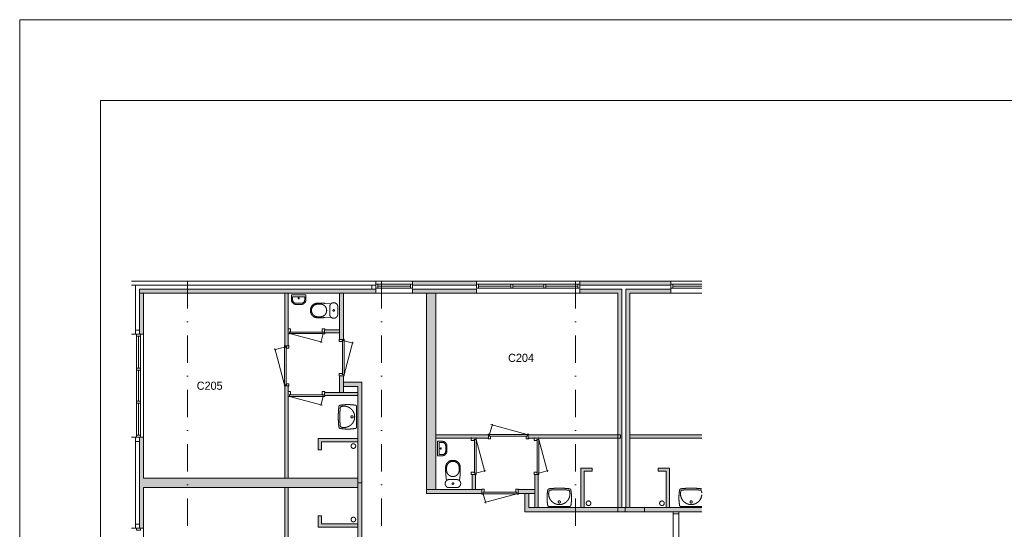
# Model space of a CAD drawing. Header units: millimetres. Extents: x 3142 to 87102, y -2885 to 56486.
# Tile 16 of 18: x 3142 to 27495, y 43885 to 56486. Entities that reach past the tile are written whole.
import ezdxf
from ezdxf.enums import TextEntityAlignment as Align
from ezdxf.xclip import XClip

# ---------------------------------------------------------------- set-up
doc = ezdxf.new("R2010")
doc.units = ezdxf.units.MM
doc.header["$PDMODE"] = 3
doc.header["$PDSIZE"] = 1
doc.linetypes.add('DGN1', pattern=[504.6, 0, -504.6])
doc.linetypes.add('DGN4', pattern=[1343.35376, 671.67688, -335.83844, 0, -335.83844])
for name, color, linetype in [('1', 7, 'Continuous'), ('16', 7, 'Continuous'), ('17', 7, 'Continuous'), ('30', 7, 'Continuous'), ('31', 7, 'Continuous'), ('32', 7, 'Continuous'), ('33', 7, 'Continuous'), ('40', 7, 'Continuous'), ('48', 7, 'Continuous'), ('56', 7, 'Continuous'), ('58', 7, 'Continuous'), ('62', 7, 'Continuous')]:
    doc.layers.add(name, color=color, linetype=linetype)
doc.styles.add('dgn003', font='dgn003.shx')
doc.styles.get("Standard").update_dxf_attribs({"font": 'arial.ttf'})
doc.dimstyles.get("Standard").update_dxf_attribs({"dimtxt": 0.18, "dimasz": 0.18, "dimexe": 0.18, "dimexo": 0.0625, "dimgap": 0.09, "dimtad": 0, "dimtih": 1, "dimtoh": 1, "dimdec": 4, "dimzin": 0, "dimdsep": 46, "dimtxsty": 'Standard', "dimcen": 0.09, "dimadec": 0, "dimazin": 0, "dimtfac": 1, "dimtdec": 4, "dimtofl": 0, "dimtmove": 0, "dimatfit": 3, "dimfxl": 1, "dimtolj": 1, "dimtzin": 0, "dimarcsym": 0})

# ---------------------------------------------------------------- blocks, each defined once
blk = doc.blocks.new('WT0138')
at = {"layer": '40', "color": 7, "linetype": 'Continuous', "lineweight": 0}
blk.add_line((-253.1599999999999, 20), (253.1599999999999, 20), dxfattribs=at)
at = {"layer": '40', "color": 7, "linetype": 'Continuous', "lineweight": 0, "flags": 128}
for points in [[(-285.6576013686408, 47.27618902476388, -0.09080072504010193), (-284.4831224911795, 432.1344899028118)], [(-284.4831221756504, 432.1344916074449, -0.3287686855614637), (-255.9598311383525, 458.9721552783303)], [(254.0213240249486, 400.7990938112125, -1.30637000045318), (-254.0138951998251, 400.7990938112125)], [(-255.9598800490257, 458.9721493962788, -0.0599146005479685), (255.9672056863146, 458.9721618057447)], [(-254.0138945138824, 400.7990963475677, -0.30967078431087), (-225.6316629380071, 425.0006099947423)], [(-225.6316868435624, 425.0006074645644, -0.05277319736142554), (225.6391156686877, 425.0006074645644)], [(225.6390917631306, 425.0006099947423, -0.30967078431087), (254.0213233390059, 400.7990963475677)], [(255.9672615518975, 458.9721550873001, -0.3287686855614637), (284.4905512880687, 432.134490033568)], [(284.4905513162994, 432.1344899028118, -0.09080072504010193), (285.6650301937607, 47.27618902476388)], [(-253.1592154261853, 20.00810902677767, -0.3639570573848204), (-285.6576045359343, 47.27620661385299)], [(285.6650333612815, 47.27620661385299, -0.3639570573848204), (253.1666442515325, 20.00810902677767)]]:
    blk.add_lwpolyline(points, format="xyb", dxfattribs=at)
at = {"layer": '40', "color": 7, "linetype": 'Continuous', "lineweight": 0}
blk.add_circle((0.003714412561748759, 133.308109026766), 28.05539163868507, dxfattribs=at)
blk = doc.blocks.new('830R10175')
at = {"layer": '33', "color": 1, "linetype": 'Continuous', "lineweight": 0}
for p, q in [((108, -38), (336.8700000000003, -99.31999999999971)), ((108, -868), (322.8200000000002, -66.27999999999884))]:
    blk.add_line(p, q, dxfattribs=at)
at = {"layer": '33', "color": 92, "linetype": 'Continuous', "lineweight": 13, "true_color": 0x00e100, "flags": 128}
for points in [[(100, 0), (111, 0), (111, -35), (61, -35), (61, -60), (-11, -60), (-11, 0), (0, 0)], [(100, -906), (111, -906), (111, -871), (61, -871), (61, -846), (-11, -846), (-11, -906), (0, -906)]]:
    blk.add_lwpolyline(points, dxfattribs=at)
at = {"layer": '33', "color": 2, "linetype": 'Continuous', "lineweight": 13, "true_color": 0xf0f000, "flags": 128}
blk.add_lwpolyline([(108, -868), (108, -38), (68, -38), (68, -868), (108, -868)], dxfattribs=at)
blk = doc.blocks.new('CLOS0258')
at = {"layer": '40', "color": 7, "linetype": 'Continuous', "lineweight": 0}
for p, q in [((-670, -1.069999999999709), (-670, 0.7900000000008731)), ((-527.79, 155), (-435.8400000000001, 155)), ((-220, -92.5), (-220, 92.5)), ((-527.79, -155), (-435.54, -155))]:
    blk.add_line(p, q, dxfattribs=at)
at = {"layer": '40', "color": 7, "linetype": 'Continuous', "lineweight": 0, "flags": 128}
for points in [[(-338.3000000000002, -175.6699999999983), (-191.9000000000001, -162), (-191.8999723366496, -161.9998828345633, 0.6743332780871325), (-19.99946983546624, -92.49939549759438), (-20, -92.5), (-20, 92.5), (-19.99946983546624, 92.50060450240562, 0.6743332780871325), (-191.8999723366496, 162.0010918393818), (-191.9000000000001, 162), (-338.3000000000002, 175.6699999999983), (-338.2957268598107, 175.6677036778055, 0.02328519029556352), (-431.2851220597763, 180.0006045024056), (-431.29, 180), (-525, 180), (-524.9994698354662, 180.0006045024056, 0.414213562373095), (-694.9994698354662, 10.00060450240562), (-695, 10), (-695, -10), (-694.9994698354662, -9.999395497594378, 0.414213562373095), (-524.9994698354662, -179.9993954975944), (-525, -180), (-431.29, -180), (-431.2853820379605, -179.9993954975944, 0.02328532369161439), (-338.3000000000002, -175.6699999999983)], [(-219.9994698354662, 92.50060450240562, -0.19450385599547), (-191.9003631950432, 162.0006874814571)], [(-191.9003631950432, -161.9994784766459, -0.19450385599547), (-219.9994698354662, -92.49939549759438)]]:
    blk.add_lwpolyline(points, format="xyb", dxfattribs=at)
at = {"layer": '40', "color": 7, "linetype": 'Continuous', "lineweight": 0}
blk.add_circle((-119.9994698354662, 0.0006045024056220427), 20, dxfattribs=at)
for centre, start, end in [((-514.4294698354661, 0.0006045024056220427), 94.92590277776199, 265.074097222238), ((-450.009469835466, 0.0006045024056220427), 274.9263499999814, 85.07364722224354)]:
    blk.add_arc(centre, 155.5746026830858, start, end, dxfattribs=at)
blk = doc.blocks.new('FT0158')
at = {"layer": '40', "color": 7, "linetype": 'Continuous', "lineweight": 0}
for p, q in [((180, -20), (-180.0000000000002, -20)), ((148.8899999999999, -64.63000000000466), (-148.8900000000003, -64.63000000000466)), ((-148.8900000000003, -64.63000000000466), (-148.8900000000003, -143.9800000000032)), ((180, -135.0900000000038), (180, -20))]:
    blk.add_line(p, q, dxfattribs=at)
at = {"layer": '40', "color": 7, "linetype": 'Continuous', "lineweight": 0, "flags": 128}
for points in [[(-60.00261425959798, -255.089024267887, -0.414213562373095), (-180.002614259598, -135.089024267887)], [(-68.89261425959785, -223.9790242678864, -0.414213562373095), (-148.8926142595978, -143.9790242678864)]]:
    blk.add_lwpolyline(points, format="xyb", dxfattribs=at)
for points in [[(-180.0000000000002, -20), (-180.0000000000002, -135.0900000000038)], [(-68.89000000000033, -223.9800000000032), (68.88999999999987, -223.9800000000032)], [(148.8899999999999, -143.9800000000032), (148.8899999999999, -64.63000000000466)], [(-60, -255.0900000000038), (60, -255.0900000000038)]]:
    blk.add_lwpolyline(points, dxfattribs=at)
at = {"layer": '40', "color": 7, "linetype": 'Continuous', "lineweight": 0}
blk.add_circle((-0.948890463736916, -101.1360464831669), 15.1404192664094, dxfattribs=at)
for centre, radius in [((59.99738574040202, -135.089024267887), 120), ((68.88738574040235, -143.9790242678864), 80)]:
    blk.add_arc(centre, radius, 270, 0, dxfattribs=at)
blk = doc.blocks.new('830R10176')
at = {"layer": '33', "color": 1, "linetype": 'Continuous', "lineweight": 0}
for p, q in [((-867.9999999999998, -108), (-66.27999999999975, -322.8199999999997)), ((-38, -108), (-99.31999999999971, -336.8700000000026))]:
    blk.add_line(p, q, dxfattribs=at)
at = {"layer": '33', "color": 92, "linetype": 'Continuous', "lineweight": 13, "true_color": 0x00e100, "flags": 128}
for points in [[(-905.9999999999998, -100), (-905.9999999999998, -111), (-870.9999999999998, -111), (-870.9999999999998, -61), (-845.9999999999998, -61), (-845.9999999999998, 11), (-905.9999999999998, 11), (-905.9999999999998, 0)], [(0, -100), (0, -111), (-35, -111), (-35, -61), (-60, -61), (-60, 11), (0, 11), (0, 0)]]:
    blk.add_lwpolyline(points, dxfattribs=at)
at = {"layer": '33', "color": 2, "linetype": 'Continuous', "lineweight": 13, "true_color": 0xf0f000, "flags": 128}
blk.add_lwpolyline([(-867.9999999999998, -108), (-38, -108), (-38, -68), (-867.9999999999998, -68), (-867.9999999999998, -108)], dxfattribs=at)
blk = doc.blocks.new('930L0959')
at = {"layer": '33', "color": 1, "linetype": 'Continuous', "lineweight": 0}
for p, q in [((-98, 968), (-353.4400000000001, 899.5599999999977)), ((-98, 38), (-338.7, 936.3099999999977))]:
    blk.add_line(p, q, dxfattribs=at)
at = {"layer": '33', "color": 92, "linetype": 'Continuous', "lineweight": 13, "true_color": 0x00e100, "flags": 128}
for points in [[(-90, 1006), (-101, 1006), (-101, 971), (-51, 971), (-51, 946), (11, 946), (11, 1006), (0, 1006)], [(-90, 0), (-101, 0), (-101, 35), (-51, 35), (-51, 60), (11, 60), (11, 0), (0, 0)]]:
    blk.add_lwpolyline(points, dxfattribs=at)
at = {"layer": '33', "color": 2, "linetype": 'Continuous', "lineweight": 13, "true_color": 0xf0f000, "flags": 128}
blk.add_lwpolyline([(-98, 968), (-98, 38), (-58, 38), (-58, 968), (-98, 968)], dxfattribs=at)
blk = doc.blocks.new('WT0158')
at = {"layer": '40', "color": 7, "linetype": 'Continuous', "lineweight": 0}
blk.add_line((-20, -253.1599999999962), (-20, 253.1600000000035), dxfattribs=at)
at = {"layer": '40', "color": 7, "linetype": 'Continuous', "lineweight": 0, "flags": 128}
for points in [[(-458.9721493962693, -255.9627811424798, -0.0599146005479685), (-458.9721618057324, 255.9643045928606)], [(-458.9721550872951, 255.9643604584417, -0.3287686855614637), (-432.1344900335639, 284.4876501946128)], [(-432.1344899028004, 284.4876502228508, -0.09080072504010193), (-47.27618902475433, 285.6621291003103)], [(-425.0006099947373, 225.6361906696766, -0.30967078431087), (-400.7990963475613, 254.01842224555)], [(-400.7990938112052, 254.0184229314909, -1.30637000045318), (-400.7990938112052, -254.0167962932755)], [(-47.27620661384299, 285.6621322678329, -0.3639570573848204), (-20.00810902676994, 253.1637431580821)], [(-425.0006074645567, -225.6345879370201, -0.05277319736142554), (-425.0006074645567, 225.6362145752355)], [(-400.7990963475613, -254.0167956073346, -0.30967078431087), (-425.0006099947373, -225.6345640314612)], [(-432.134491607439, -284.486023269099, -0.3287686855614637), (-458.9721552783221, -255.9627322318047)], [(-47.27618902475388, -285.6605024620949, -0.09080072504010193), (-432.1344899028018, -284.4860235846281)], [(-20.00810902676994, -253.1621165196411, -0.3639570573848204), (-47.27620661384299, -285.660505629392)]]:
    blk.add_lwpolyline(points, format="xyb", dxfattribs=at)
at = {"layer": '40', "color": 7, "linetype": 'Continuous', "lineweight": 0}
blk.add_circle((-133.308109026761, 0.000813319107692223), 28.05539163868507, dxfattribs=at)
blk = doc.blocks.new('830R10177')
at = {"layer": '33', "color": 1, "linetype": 'Continuous', "lineweight": 0}
for p, q in [((-868, -108), (-66.2800000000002, -322.820000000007)), ((-38, -108), (-99.32000000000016, -336.8700000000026))]:
    blk.add_line(p, q, dxfattribs=at)
at = {"layer": '33', "color": 92, "linetype": 'Continuous', "lineweight": 13, "true_color": 0x00e100, "flags": 128}
for points in [[(-906, -100), (-906, -111), (-871, -111), (-871, -61), (-846, -61), (-846, 11), (-906, 11), (-906, 0)], [(0, -100), (0, -111), (-35, -111), (-35, -61), (-60, -61), (-60, 11), (0, 11), (0, 0)]]:
    blk.add_lwpolyline(points, dxfattribs=at)
at = {"layer": '33', "color": 2, "linetype": 'Continuous', "lineweight": 13, "true_color": 0xf0f000, "flags": 128}
blk.add_lwpolyline([(-868, -108), (-38, -108), (-38, -68), (-868, -68), (-868, -108)], dxfattribs=at)
blk = doc.blocks.new('A1')
at = {"layer": '1', "color": 5, "linetype": 'Continuous', "lineweight": 0, "flags": 128}
blk.add_lwpolyline([(1000, 1000), (83100, 1000), (83100, 58400), (1000, 58400), (1000, 1000)], dxfattribs=at)
blk = doc.blocks.new('_DotSmall')
at = {"color": 0, "linetype": 'ByBlock', "const_width": 0.5}
blk.add_lwpolyline([(-0.0625, 0, 1), (0.0625, 0, 1)], format="xyb", close=True, dxfattribs=at)
blk = doc.blocks.new('*D17721')
at = {"layer": '58', "color": 3, "linetype": 'Continuous', "lineweight": 0, "transparency": 16777216}
blk.add_line((4114.76, 50907.77), (-1935.24, 50907.77), dxfattribs=at)
at = {"layer": 'Defpoints', "color": 0, "linetype": 'Continuous', "transparency": 16777216}
for p in [(-1935.24, 50907.77), (-1935.24, 48134.68), (4114.76, 48134.68)]:
    blk.add_point(p, dxfattribs=at)
at = {"layer": '58', "color": 3, "linetype": 'Continuous', "lineweight": 0, "transparency": 16777216, "xscale": 1080, "yscale": 1080, "zscale": 1080, "rotation": 180}
blk.add_blockref('_DotSmall', (-1935.24, 50907.77), dxfattribs=at)
at = {"layer": '58', "color": 3, "linetype": 'Continuous', "lineweight": 0, "transparency": 16777216, "xscale": 1080, "yscale": 1080, "zscale": 1080}
blk.add_blockref('_DotSmall', (4114.76, 50907.77), dxfattribs=at)
at = {"layer": '58', "color": 3, "linetype": 'Continuous', "lineweight": 0, "transparency": 16777216, "insert": (1089.76, 51109.88459754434), "char_height": 200, "attachment_point": 5, "style": 'dgn003'}
blk.add_mtext('\\A1;6050', dxfattribs=at)
blk = doc.blocks.new('*D17723')
at = {"layer": '58', "color": 3, "linetype": 'Continuous', "lineweight": 0, "transparency": 16777216}
blk.add_line((13954.76, 50907.77), (11404.76, 50907.77), dxfattribs=at)
at = {"layer": 'Defpoints', "color": 0, "linetype": 'Continuous', "transparency": 16777216}
for p in [(11404.76, 50907.77), (11404.76, 48907.77), (13954.76, 48907.77)]:
    blk.add_point(p, dxfattribs=at)
at = {"layer": '58', "color": 3, "linetype": 'Continuous', "lineweight": 0, "transparency": 16777216, "xscale": 1080, "yscale": 1080, "zscale": 1080, "rotation": 180}
blk.add_blockref('_DotSmall', (11404.76, 50907.77), dxfattribs=at)
at = {"layer": '58', "color": 3, "linetype": 'Continuous', "lineweight": 0, "transparency": 16777216, "xscale": 1080, "yscale": 1080, "zscale": 1080}
blk.add_blockref('_DotSmall', (13954.76, 50907.77), dxfattribs=at)
at = {"layer": '58', "color": 3, "linetype": 'Continuous', "lineweight": 0, "transparency": 16777216, "insert": (12679.76, 51109.88459754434), "char_height": 200, "attachment_point": 5, "style": 'dgn003'}
blk.add_mtext('\\A1;2550', dxfattribs=at)
blk = doc.blocks.new('930L0965')
at = {"layer": '33', "color": 1, "linetype": 'Continuous', "lineweight": 0}
for p, q in [((-968, 98), (-899.5599999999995, 353.4399999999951)), ((-38, 98), (-936.3099999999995, 338.6999999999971))]:
    blk.add_line(p, q, dxfattribs=at)
at = {"layer": '33', "color": 92, "linetype": 'Continuous', "lineweight": 13, "true_color": 0x00e100, "flags": 128}
for points in [[(-1006, 90), (-1006, 101), (-971, 101), (-971, 51), (-946, 51), (-946, -11), (-1006, -11), (-1006, 0)], [(0, 90), (0, 101), (-35, 101), (-35, 51), (-60, 51), (-60, -11), (0, -11), (0, 0)]]:
    blk.add_lwpolyline(points, dxfattribs=at)
at = {"layer": '33', "color": 2, "linetype": 'Continuous', "lineweight": 13, "true_color": 0xf0f000, "flags": 128}
blk.add_lwpolyline([(-968, 98), (-38, 98), (-38, 58), (-968, 58), (-968, 98)], dxfattribs=at)
blk = doc.blocks.new('830R10190')
at = {"layer": '33', "color": 1, "linetype": 'Continuous', "lineweight": 0}
for p, q in [((108, 868), (322.8200000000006, 66.27999999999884)), ((108, 38), (336.8699999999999, 99.31999999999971))]:
    blk.add_line(p, q, dxfattribs=at)
at = {"layer": '33', "color": 92, "linetype": 'Continuous', "lineweight": 13, "true_color": 0x00e100, "flags": 128}
for points in [[(100, 906), (111, 906), (111, 871), (61, 871), (61, 846), (-11, 846), (-11, 906), (0, 906)], [(100, 0), (111, 0), (111, 35), (61, 35), (61, 60), (-11, 60), (-11, 0), (0, 0)]]:
    blk.add_lwpolyline(points, dxfattribs=at)
at = {"layer": '33', "color": 2, "linetype": 'Continuous', "lineweight": 13, "true_color": 0xf0f000, "flags": 128}
blk.add_lwpolyline([(108, 868), (108, 38), (68, 38), (68, 868), (108, 868)], dxfattribs=at)
blk = doc.blocks.new('CLOS0263')
at = {"layer": '40', "color": 7, "linetype": 'Continuous', "lineweight": 0}
for p, q in [((-155, 527.7900000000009), (-155, 435.8400000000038)), ((1.069999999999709, 670), (-0.7899999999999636, 670)), ((155, 527.7900000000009), (155, 435.5400000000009)), ((92.5, 220), (-92.5, 220))]:
    blk.add_line(p, q, dxfattribs=at)
at = {"layer": '40', "color": 7, "linetype": 'Continuous', "lineweight": 0, "flags": 128}
for points in [[(175.6700000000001, 338.3000000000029), (162, 191.9000000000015), (161.9993770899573, 191.8999723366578, -0.6743332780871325), (92.49888975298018, 19.99946983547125), (92.5, 20), (-92.5, 20), (-92.50111024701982, 19.99946983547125, -0.6743332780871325), (-162.001597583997, 191.8999723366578), (-162, 191.9000000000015), (-175.6700000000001, 338.3000000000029), (-175.6682094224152, 338.2957268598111, -0.02328519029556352), (-180.0011102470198, 431.2851220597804), (-180, 431.2900000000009), (-180, 525), (-180.0011102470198, 524.9994698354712, -0.414213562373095), (-10.00111024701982, 694.9994698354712), (-10, 695), (10, 695), (9.998889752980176, 694.9994698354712, -0.414213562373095), (179.9988897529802, 524.9994698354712), (180, 525), (180, 431.2900000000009), (179.9988897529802, 431.2853820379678, -0.02328532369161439), (175.6700000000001, 338.3000000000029)], [(-155.0011103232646, 527.7882488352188, -0.9175214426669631), (154.9988898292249, 527.7882488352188)], [(154.9987855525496, 436.6494809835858, -0.9175142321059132), (-155.001005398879, 436.6494734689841)]]:
    blk.add_lwpolyline(points, format="xyb", dxfattribs=at)
at = {"layer": '40', "color": 7, "linetype": 'Continuous', "lineweight": 0}
blk.add_circle((-0.001110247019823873, 119.9994698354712), 20, dxfattribs=at)
for centre, start, end in [((-92.50111024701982, 119.9994698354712), 90, 134.0272833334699), ((92.49888975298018, 119.9994698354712), 45.97271666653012, 90)]:
    blk.add_arc(centre, 99.99999999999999, start, end, dxfattribs=at)
blk = doc.blocks.new('FT0163')
at = {"layer": '40', "color": 7, "linetype": 'Continuous', "lineweight": 0}
for p, q in [((20, -180), (20, 180)), ((64.6299999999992, -148.8899999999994), (64.6299999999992, 148.8900000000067)), ((64.6299999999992, 148.8900000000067), (143.9799999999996, 148.8900000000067)), ((135.0899999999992, -180), (20, -180))]:
    blk.add_line(p, q, dxfattribs=at)
at = {"layer": '40', "color": 7, "linetype": 'Continuous', "lineweight": 0, "flags": 128}
for points in [[(20, 180), (135.0899999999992, 180)], [(223.9799999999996, 68.8900000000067), (223.9799999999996, -68.88999999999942)], [(255.0899999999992, 60), (255.0899999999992, -60)], [(143.9799999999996, -148.8899999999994), (64.6299999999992, -148.8899999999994)]]:
    blk.add_lwpolyline(points, dxfattribs=at)
for points in [[(255.0885185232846, -59.99738574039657, -0.414213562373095), (135.0885185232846, -179.9973857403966)], [(223.9785185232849, -68.88738574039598, -0.414213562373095), (143.9785185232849, -148.887385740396)]]:
    blk.add_lwpolyline(points, format="xyb", dxfattribs=at)
at = {"layer": '40', "color": 7, "linetype": 'Continuous', "lineweight": 0}
blk.add_circle((101.1355407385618, 0.9488904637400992), 15.1404192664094, dxfattribs=at)
for centre, radius in [((135.0885185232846, 60.00261425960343), 120), ((143.9785185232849, 68.89261425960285), 80)]:
    blk.add_arc(centre, radius, 0, 90, dxfattribs=at)
blk = doc.blocks.new('830R10191')
at = {"layer": '33', "color": 1, "linetype": 'Continuous', "lineweight": 0}
for p, q in [((38, -108), (99.31999999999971, -336.8700000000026)), ((868, -108), (66.27999999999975, -322.8199999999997))]:
    blk.add_line(p, q, dxfattribs=at)
at = {"layer": '33', "color": 92, "linetype": 'Continuous', "lineweight": 13, "true_color": 0x00e100, "flags": 128}
for points in [[(0, -100), (0, -111), (35, -111), (35, -61), (60, -61), (60, 11), (0, 11), (0, 0)], [(906, -100), (906, -111), (871, -111), (871, -61), (846, -61), (846, 11), (906, 11), (906, 0)]]:
    blk.add_lwpolyline(points, dxfattribs=at)
at = {"layer": '33', "color": 2, "linetype": 'Continuous', "lineweight": 13, "true_color": 0xf0f000, "flags": 128}
blk.add_lwpolyline([(868, -108), (38, -108), (38, -68), (868, -68), (868, -108)], dxfattribs=at)
blk = doc.blocks.new('830R10192')
at = {"layer": '33', "color": 1, "linetype": 'Continuous', "lineweight": 0}
for p, q in [((108, 868), (322.8199999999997, 66.27999999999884)), ((108, 38), (336.8700000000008, 99.31999999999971))]:
    blk.add_line(p, q, dxfattribs=at)
at = {"layer": '33', "color": 92, "linetype": 'Continuous', "lineweight": 13, "true_color": 0x00e100, "flags": 128}
for points in [[(100, 906), (111, 906), (111, 871), (61, 871), (61, 846), (-11, 846), (-11, 906), (0, 906)], [(100, 0), (111, 0), (111, 35), (61, 35), (61, 60), (-11, 60), (-11, 0), (0, 0)]]:
    blk.add_lwpolyline(points, dxfattribs=at)
at = {"layer": '33', "color": 2, "linetype": 'Continuous', "lineweight": 13, "true_color": 0xf0f000, "flags": 128}
blk.add_lwpolyline([(108, 868), (108, 38), (68, 38), (68, 868), (108, 868)], dxfattribs=at)
blk = doc.blocks.new('WT0163')
at = {"layer": '40', "color": 7, "linetype": 'Continuous', "lineweight": 0}
blk.add_line((253.1599999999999, 20), (-253.1599999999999, 20), dxfattribs=at)
blk.add_circle((-0.001319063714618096, 133.308109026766), 28.05539163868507, dxfattribs=at)
for centre, radius, start, end in [((765.8116759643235, 236.4983288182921), 1068.364752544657, 169.4486083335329, 190.2016916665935), ((-252.0246462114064, 426.2082318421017), 33, 96.857511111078, 169.6544944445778), ((-0.001319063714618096, 332.1012908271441), 263.1431818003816, 164.866661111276, 15.13333888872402), ((-0.001319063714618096, -1669.429711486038), 2143.737820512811, 83.142488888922, 96.85750833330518), ((-222.1633387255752, 392.1839101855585), 33, 96.0417583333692, 164.866661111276), ((-0.001319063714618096, -1706.829711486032), 2143.737820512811, 83.9582416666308, 96.0417583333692), ((222.1607005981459, 392.1839101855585), 33, 15.13333888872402, 83.9582416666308), ((252.0220080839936, 426.2082318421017), 33, 10.34550833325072, 83.14249166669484), ((-765.8143140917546, 236.4983288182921), 1068.36475254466, 349.7983083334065, 10.55139166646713), ((-253.1642489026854, 53.00810902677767), 33, 190.0026666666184, 270), ((253.1616107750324, 53.00810902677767), 33, 270, 349.9973333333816)]:
    blk.add_arc(centre, radius, start, end, dxfattribs=at)
blk = doc.blocks.new('*D17864')
at = {"layer": '58', "color": 3, "linetype": 'Continuous', "lineweight": 0, "transparency": 16777216}
blk.add_line((6604.76, 50907.77), (5014.76, 50907.77), dxfattribs=at)
at = {"layer": 'Defpoints', "color": 0, "linetype": 'Continuous', "transparency": 16777216}
for p in [(5014.76, 50907.77), (5014.76, 48907.77), (6604.76, 48907.77)]:
    blk.add_point(p, dxfattribs=at)
at = {"layer": '58', "color": 3, "linetype": 'Continuous', "lineweight": 0, "transparency": 16777216, "xscale": 1080, "yscale": 1080, "zscale": 1080, "rotation": 180}
blk.add_blockref('_DotSmall', (5014.76, 50907.77), dxfattribs=at)
at = {"layer": '58', "color": 3, "linetype": 'Continuous', "lineweight": 0, "transparency": 16777216, "xscale": 1080, "yscale": 1080, "zscale": 1080}
blk.add_blockref('_DotSmall', (6604.76, 50907.77), dxfattribs=at)
at = {"layer": '58', "color": 3, "linetype": 'Continuous', "lineweight": 0, "transparency": 16777216, "insert": (5809.76, 51109.88459754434), "char_height": 200, "attachment_point": 5, "style": 'dgn003'}
blk.add_mtext('\\A1;1590', dxfattribs=at)
blk = doc.blocks.new('*D17865')
at = {"layer": '58', "color": 3, "linetype": 'Continuous', "lineweight": 0, "transparency": 16777216}
blk.add_line((9154.76, 50907.77), (6604.76, 50907.77), dxfattribs=at)
at = {"layer": 'Defpoints', "color": 0, "linetype": 'Continuous', "transparency": 16777216}
for p in [(6604.76, 50907.77), (6604.76, 48907.77), (9154.76, 48907.77)]:
    blk.add_point(p, dxfattribs=at)
at = {"layer": '58', "color": 3, "linetype": 'Continuous', "lineweight": 0, "transparency": 16777216, "xscale": 1080, "yscale": 1080, "zscale": 1080, "rotation": 180}
blk.add_blockref('_DotSmall', (6604.76, 50907.77), dxfattribs=at)
at = {"layer": '58', "color": 3, "linetype": 'Continuous', "lineweight": 0, "transparency": 16777216, "xscale": 1080, "yscale": 1080, "zscale": 1080}
blk.add_blockref('_DotSmall', (9154.76, 50907.77), dxfattribs=at)
at = {"layer": '58', "color": 3, "linetype": 'Continuous', "lineweight": 0, "transparency": 16777216, "insert": (7879.76, 51109.88459754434), "char_height": 200, "attachment_point": 5, "style": 'dgn003'}
blk.add_mtext('\\A1;2550', dxfattribs=at)
blk = doc.blocks.new('A3')
at = {"layer": '1', "color": 1, "linetype": 'Continuous', "lineweight": 0}
for p, q in [((83959.61, 59371.44), (0, 59371.44)), ((0, 59371.44), (0, 0))]:
    blk.add_line(p, q, dxfattribs=at)
at = {"layer": '1', "color": 5, "linetype": 'Continuous', "lineweight": 0, "flags": 128}
blk.add_lwpolyline([(1999.05, 1999.03), (81960.57, 1999.03), (81960.57, 57372.39), (1999.05, 57372.39), (1999.05, 1999.03)], dxfattribs=at)
blk = doc.blocks.new('AnonymousCell54')
at = {"color": 1, "linetype": 'Continuous', "lineweight": 0}
blk.add_blockref('A3', (-41979.8, -29685.71), dxfattribs=at)
blk = doc.blocks.new('50E03_329_B02 - Default')
at = {"layer": '16'}
for points in [[(6604.76, 48807.77), (5014.76, 48807.77), (5014.76, 48907.77), (6604.76, 48907.77)], [(11404.76, 48807.77), (9154.76, 48807.77), (9154.76, 48907.77), (11404.76, 48907.77)]]:
    blk.add_hatch(color=7, dxfattribs=at).paths.add_polyline_path(points)
at = {"layer": '62'}
for color, points in [(7, [(-1935.24, 48907.77), (4114.76, 48907.77), (4114.76, 48807.77), (-1935.24, 48807.77)]), (7, [(-1935.24, 47597.77), (-1835.24, 47597.77), (-1835.24, 48807.77), (-1935.24, 48807.77)]), (9, [(4114.76, 48607.77), (-1735.24, 48607.77), (-1735.24, 48707.77), (4114.76, 48707.77)]), (9, [(6604.76, 48607.77), (5014.76, 48607.77), (5014.76, 48707.77), (6604.76, 48707.77)]), (9, [(9154.76, 48607.77), (9154.76, 48707.77), (10194.76, 48707.77), (10194.76, 43307.77), (10094.76, 43307.77), (10094.76, 48607.77)]), (9, [(11404.76, 48607.77), (11404.76, 48707.77), (10294.76, 48707.77), (10294.76, 43307.77), (10394.76, 43307.77), (10394.76, 48607.77)]), (9, [(-1735.24, 47597.77), (-1635.24, 47597.77), (-1635.24, 48607.77), (-1735.24, 48607.77)]), (9, [(1944.76, 47307.77), (1944.76, 48607.77), (1864.76, 48607.77), (1864.76, 47307.77)]), (7, [(3214.76, 47467.77), (3214.76, 48607.77), (3314.76, 48607.77), (3314.76, 47467.77)]), (9, [(5364.76, 48607.77), (5594.76, 48607.77), (5594.76, 43757.77), (5364.76, 43757.77)]), (9, [(2844.76, 47627.77), (2844.76, 47707.77), (3214.76, 47707.77), (3214.76, 47627.77)]), (7, [(3214.76, 46157.77), (3214.76, 46567.77), (3314.76, 46567.77), (3314.76, 46157.77)]), (9, [(1944.76, 44037.77), (1944.76, 46322.77), (1864.76, 46322.77), (1864.76, 44037.77)]), (7, [(3764.76, 43922.77), (3664.76, 43922.77), (3664.76, 46307.77), (3314.76, 46307.77), (3314.76, 46407.77), (3764.76, 46407.77)]), (9, [(2844.76, 46077.77), (2844.76, 46157.77), (3664.76, 46157.77), (3664.76, 46077.77)]), (9, [(6894.76, 45027.77), (5594.76, 45027.77), (5594.76, 45107.77), (6894.76, 45107.77)]), (9, [(10164.76, 45027.77), (7879.76, 45027.77), (7879.76, 45107.77), (10164.76, 45107.77)]), (9, [(10394.76, 45027.77), (12679.76, 45027.77), (12679.76, 45107.77), (10394.76, 45107.77)]), (7, [(-1835.24, 45047.77), (-1835.24, 42797.77), (-1935.24, 42797.77), (-1935.24, 45047.77)]), (9, [(-1735.24, 45047.77), (-1635.24, 45047.77), (-1635.24, 44037.77), (3664.76, 44037.77), (3664.76, 43807.77), (-1635.24, 43807.77), (-1635.24, 42797.77), (-1735.24, 42797.77)]), (9, [(2764.76, 44737.77), (2684.76, 44737.77), (2684.76, 45017.77), (3664.76, 45017.77), (3664.76, 44937.77), (2764.76, 44937.77)]), (9, [(6574.76, 44127.77), (6494.76, 44127.77), (6494.76, 43757.77), (6574.76, 43757.77)]), (9, [(8124.76, 44127.77), (8044.76, 44127.77), (8044.76, 43307.77), (8124.76, 43307.77)]), (9, [(9464.76, 44207.77), (9464.76, 44287.77), (9184.76, 44287.77), (9184.76, 43307.77), (9264.76, 43307.77), (9264.76, 44207.77)]), (9, [(11094.76, 44207.77), (11094.76, 44287.77), (11374.76, 44287.77), (11374.76, 43307.77), (11294.76, 43307.77), (11294.76, 44207.77)]), (7, [(3764.76, 43922.77), (3664.76, 43922.77), (3664.76, 41537.77), (3314.76, 41537.77), (3314.76, 41437.77), (3764.76, 41437.77)]), (9, [(1944.76, 43807.77), (1944.76, 41522.77), (1864.76, 41522.77), (1864.76, 43807.77)]), (7, [(6734.76, 43757.77), (5364.76, 43757.77), (5364.76, 43657.77), (6734.76, 43657.77)]), (7, [(8044.76, 43757.77), (7634.76, 43757.77), (7634.76, 43657.77), (8044.76, 43657.77)]), (7, [(10279.76, 43207.77), (10279.76, 43307.77), (7894.76, 43307.77), (7894.76, 43657.77), (7794.76, 43657.77), (7794.76, 43207.77)]), (7, [(10094.76, 43207.77), (10094.76, 43307.77), (12664.76, 43307.77), (12664.76, 43657.77), (12764.76, 43657.77), (12764.76, 43207.77)]), (9, [(2764.76, 43107.77), (2684.76, 43107.77), (2684.76, 42827.77), (3664.76, 42827.77), (3664.76, 42907.77), (2764.76, 42907.77)])]:
    blk.add_hatch(color=color, dxfattribs=at).paths.add_polyline_path(points)
at = {"layer": '16', "color": 92, "linetype": 'Continuous', "lineweight": 0, "true_color": 0x00e100}
for p, q in [((11404.76, 48907.77), (10094.76, 48907.77)), ((11404.76, 48807.77), (10384.76, 48807.77)), ((11404.76, 48907.77), (11404.76, 48607.77)), ((11404.76, 48607.77), (10394.76, 48607.77))]:
    blk.add_line(p, q, dxfattribs=at)
at = {"layer": '16', "color": 92, "linetype": 'Continuous', "lineweight": 0, "true_color": 0x00e100, "flags": 128}
for points in [[(-1935.24, 47597.77), (-1935.24, 48907.77), (4114.76, 48907.77), (4114.76, 48607.77), (-1635.24, 48607.77), (-1635.24, 47597.77), (-1935.24, 47597.77)], [(-1735.24, 47697.77), (-1835.24, 47697.77), (-1835.24, 48807.77), (4014.76, 48807.77), (4014.76, 48707.77), (-1735.24, 48707.77), (-1735.24, 47697.77)], [(6604.76, 48807.77), (5014.76, 48807.77), (5014.76, 48907.77), (6604.76, 48907.77), (6604.76, 48807.77)], [(6604.76, 48607.77), (5014.76, 48607.77), (5014.76, 48707.77), (6604.76, 48707.77), (6604.76, 48607.77)], [(11404.76, 48807.77), (9154.76, 48807.77), (9154.76, 48907.77), (11404.76, 48907.77), (11404.76, 48807.77)], [(1944.76, 48607.77), (1944.76, 47307.77), (1864.76, 47307.77), (1864.76, 48607.77), (1944.76, 48607.77)], [(3314.76, 47467.77), (3314.76, 48607.77), (3214.76, 48607.77), (3214.76, 47467.77), (3314.76, 47467.77)], [(3214.76, 47627.77), (3214.76, 47707.77), (2844.76, 47707.77), (2844.76, 47627.77), (3214.76, 47627.77)], [(3314.76, 46157.77), (3314.76, 46567.77), (3214.76, 46567.77), (3214.76, 46157.77), (3314.76, 46157.77)], [(1944.76, 46322.77), (1944.76, 44037.77), (1864.76, 44037.77), (1864.76, 46322.77), (1944.76, 46322.77)], [(3764.76, 43922.77), (3764.76, 46407.77), (3314.76, 46407.77), (3314.76, 46307.77), (3664.76, 46307.77), (3664.76, 43922.77), (3764.76, 43922.77)], [(3664.76, 46077.77), (3664.76, 46157.77), (2844.76, 46157.77), (2844.76, 46077.77), (3664.76, 46077.77)], [(5594.76, 45027.77), (6894.76, 45027.77), (6894.76, 45107.77), (5594.76, 45107.77), (5594.76, 45027.77)], [(7879.76, 45027.77), (10164.76, 45027.77), (10164.76, 45107.77), (7879.76, 45107.77), (7879.76, 45027.77)], [(12679.76, 45027.77), (10394.76, 45027.77), (10394.76, 45107.77), (12679.76, 45107.77), (12679.76, 45027.77)], [(-1635.24, 43807.77), (-1635.24, 42797.77), (-1935.24, 42797.77), (-1935.24, 45047.77), (-1635.24, 45047.77), (-1635.24, 44037.77)], [(-1735.24, 43937.77), (-1735.24, 42897.77), (-1835.24, 42897.77), (-1835.24, 44947.77), (-1735.24, 44947.77), (-1735.24, 43937.77)], [(3664.76, 44937.77), (2764.76, 44937.77), (2764.76, 44737.77), (2684.76, 44737.77), (2684.76, 45017.77), (3664.76, 45017.77), (3664.76, 44937.77)], [(6574.76, 43757.77), (6494.76, 43757.77), (6494.76, 44127.77), (6574.76, 44127.77), (6574.76, 43757.77)], [(8124.76, 43307.77), (8044.76, 43307.77), (8044.76, 44127.77), (8124.76, 44127.77), (8124.76, 43307.77)], [(9264.76, 43307.77), (9264.76, 44207.77), (9464.76, 44207.77), (9464.76, 44287.77), (9184.76, 44287.77), (9184.76, 43307.77), (9264.76, 43307.77)], [(11294.76, 43307.77), (11294.76, 44207.77), (11094.76, 44207.77), (11094.76, 44287.77), (11374.76, 44287.77), (11374.76, 43307.77), (11294.76, 43307.77)], [(3764.76, 43922.77), (3764.76, 41437.77), (3314.76, 41437.77), (3314.76, 41537.77), (3664.76, 41537.77), (3664.76, 43922.77), (3764.76, 43922.77)], [(1944.76, 41522.77), (1944.76, 43807.77), (1864.76, 43807.77), (1864.76, 41522.77), (1944.76, 41522.77)], [(6734.76, 43657.77), (5364.76, 43657.77), (5364.76, 43757.77), (6734.76, 43757.77), (6734.76, 43657.77)], [(8044.76, 43657.77), (7634.76, 43657.77), (7634.76, 43757.77), (8044.76, 43757.77), (8044.76, 43657.77)], [(10279.76, 43207.77), (7794.76, 43207.77), (7794.76, 43657.77), (7894.76, 43657.77), (7894.76, 43307.77), (10279.76, 43307.77), (10279.76, 43207.77)], [(10756.42, 43207.77), (12764.76, 43207.77), (12764.76, 43657.77), (12664.76, 43657.77), (12664.76, 43307.77), (10756.42, 43307.77), (10756.42, 43207.77)], [(3664.76, 42907.77), (2764.76, 42907.77), (2764.76, 43107.77), (2684.76, 43107.77), (2684.76, 42827.77), (3664.76, 42827.77), (3664.76, 42907.77)]]:
    blk.add_lwpolyline(points, dxfattribs=at)
at = {"layer": '16', "color": 7, "linetype": 'Continuous', "lineweight": 0, "flags": 128}
for points in [[(6604.76, 48807.77), (5014.76, 48807.77), (5014.76, 48907.77), (6604.76, 48907.77), (6604.76, 48807.77)], [(11404.76, 48807.77), (9154.76, 48807.77), (9154.76, 48907.77), (11404.76, 48907.77), (11404.76, 48807.77)]]:
    blk.add_lwpolyline(points, dxfattribs=at)
at = {"layer": '17', "color": 92, "linetype": 'Continuous', "lineweight": 0, "true_color": 0x00e100}
for p, q in [((-1635.24, 44037.77), (3664.76, 44037.77)), ((-1635.24, 43807.77), (3664.76, 43807.77))]:
    blk.add_line(p, q, dxfattribs=at)
at = {"layer": '17', "color": 92, "linetype": 'Continuous', "lineweight": 0, "true_color": 0x00e100, "flags": 128}
for points in [[(9154.76, 48707.77), (9154.76, 48607.77), (10094.76, 48607.77), (10094.76, 43307.77), (10194.76, 43307.77), (10194.76, 48707.77), (9154.76, 48707.77)], [(11404.76, 48707.77), (10294.76, 48707.77), (10294.76, 43307.77), (10394.76, 43307.77), (10394.76, 48607.77), (11404.76, 48607.77), (11404.76, 48707.77)], [(5594.76, 43757.77), (5364.76, 43757.77), (5364.76, 48607.77), (5594.76, 48607.77), (5594.76, 43757.77)]]:
    blk.add_lwpolyline(points, dxfattribs=at)
at = {"layer": '30', "color": 3, "linetype": 'Continuous', "lineweight": 0}
for p, q in [((4114.76, 48907.77), (5014.76, 48907.77)), ((6604.76, 48907.77), (9154.76, 48907.77)), ((11404.76, 48907.77), (13954.76, 48907.77)), ((4114.76, 48607.77), (5014.76, 48607.77)), ((6604.76, 48607.77), (9154.76, 48607.77)), ((11404.76, 48607.77), (13954.76, 48607.77)), ((-1635.24, 45047.77), (-1635.24, 47597.77)), ((-1735.24, 42897.77), (-1835.24, 42897.77)), ((-1635.24, 42797.77), (-1635.24, 40247.77))]:
    blk.add_line(p, q, dxfattribs=at)
at = {"layer": '31', "color": 3, "linetype": 'Continuous', "lineweight": 0}
for p, q in [((11463.74, 43207.77), (11463.74, 41607.77)), ((11603.74, 43207.77), (11603.74, 41607.77))]:
    blk.add_line(p, q, dxfattribs=at)
at = {"layer": '32', "color": 3, "linetype": 'Continuous', "lineweight": 0}
for p, q in [((4164.76, 48737.77), (4164.76, 48837.77)), ((4164.76, 48837.77), (5014.76, 48837.77)), ((4164.76, 48787.77), (4964.76, 48787.77)), ((5014.76, 48737.77), (4164.76, 48737.77)), ((6654.76, 48837.77), (9154.76, 48837.77)), ((6654.76, 48737.77), (6654.76, 48837.77)), ((6654.76, 48787.77), (7446.43, 48787.77)), ((9104.76, 48737.77), (6654.76, 48737.77)), ((7496.43, 48787.77), (8263.1, 48787.77)), ((8313.1, 48787.77), (9104.76, 48787.77)), ((11454.76, 48837.77), (13954.76, 48837.77)), ((11454.76, 48737.77), (11454.76, 48837.77)), ((11454.76, 48787.77), (12246.43, 48787.77)), ((13904.76, 48737.77), (11454.76, 48737.77)), ((-1805.24, 47547.77), (-1805.24, 45097.77)), ((-1755.24, 46756.11), (-1755.24, 47547.77)), ((-1705.24, 45097.77), (-1705.24, 47597.77)), ((-1755.24, 45939.44), (-1755.24, 46706.11)), ((-1755.24, 45097.77), (-1755.24, 45889.44)), ((-1805.24, 45097.77), (-1705.24, 45097.77))]:
    blk.add_line(p, q, dxfattribs=at)
at = {"layer": '32', "color": 3, "linetype": 'Continuous', "lineweight": 0, "flags": 128}
for points in [[(4114.76, 48837.77), (4164.76, 48837.77), (4164.76, 48737.77), (4114.76, 48737.77), (4114.76, 48837.77)], [(4964.76, 48837.77), (5014.76, 48837.77), (5014.76, 48737.77), (4964.76, 48737.77), (4964.76, 48837.77)], [(6604.76, 48837.77), (6654.76, 48837.77), (6654.76, 48737.77), (6604.76, 48737.77), (6604.76, 48837.77)], [(7446.43, 48837.77), (7496.43, 48837.77), (7496.43, 48737.77), (7446.43, 48737.77), (7446.43, 48837.77)], [(8263.1, 48837.77), (8313.1, 48837.77), (8313.1, 48737.77), (8263.1, 48737.77), (8263.1, 48837.77)], [(9104.76, 48837.77), (9154.76, 48837.77), (9154.76, 48737.77), (9104.76, 48737.77), (9104.76, 48837.77)], [(11404.76, 48837.77), (11454.76, 48837.77), (11454.76, 48737.77), (11404.76, 48737.77), (11404.76, 48837.77)], [(-1705.24, 47547.77), (-1705.24, 47597.77), (-1805.24, 47597.77), (-1805.24, 47547.77), (-1705.24, 47547.77)], [(-1705.24, 46706.11), (-1705.24, 46756.11), (-1805.24, 46756.11), (-1805.24, 46706.11), (-1705.24, 46706.11)], [(-1705.24, 45889.44), (-1705.24, 45939.44), (-1805.24, 45939.44), (-1805.24, 45889.44), (-1705.24, 45889.44)], [(-1705.24, 45047.77), (-1705.24, 45097.77), (-1805.24, 45097.77), (-1805.24, 45047.77), (-1705.24, 45047.77)], [(11603.74, 43207.77), (11603.74, 43157.77), (11464.74, 43157.77), (11464.74, 43207.77), (11603.74, 43207.77)], [(-1705.24, 42797.77), (-1705.24, 42747.77), (-1805.24, 42747.77), (-1805.24, 42797.77), (-1705.24, 42797.77)]]:
    blk.add_lwpolyline(points, dxfattribs=at)
at = {"layer": '40', "color": 3, "linetype": 'Continuous', "lineweight": 0}
for centre in [(3556.1602211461, 44831.00956732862), (9371.519926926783, 43416.36977885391), (11188.00246842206, 43416.36977885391), (3556.1602211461, 43014.53043267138)]:
    blk.add_circle(centre, 57.45999999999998, dxfattribs=at)
at = {"layer": '56', "color": 3, "linetype": 'DGN4', "lineweight": 0}
for p, q in [((-550.24, 50407.77), (-550.24, 1407.77)), ((4249.76, 50407.77), (4249.76, 1494.98)), ((9049.76, 50407.77), (9049.76, 1494.98)), ((13849.76, 50407.77), (13849.76, 1494.98)), ((18649.76, 50407.77), (18649.76, 1494.98))]:
    blk.add_line(p, q, dxfattribs=at)
at = {"layer": '58', "color": 3, "linetype": 'DGN1', "lineweight": 0}
for p, q in [((4114.76, 50907.77), (4114.76, 48907.77)), ((5014.76, 50907.77), (5014.76, 48907.77)), ((6604.76, 50907.77), (6604.76, 48907.77)), ((9154.76, 50907.77), (9154.76, 48907.77)), ((11404.76, 50907.77), (11404.76, 48907.77))]:
    blk.add_line(p, q, dxfattribs=at)
at = {"layer": '62', "color": 7, "linetype": 'Continuous', "lineweight": 0, "flags": 128}
for points in [[(-1935.24, 48907.77), (4114.76, 48907.77), (4114.76, 48807.77), (-1935.24, 48807.77), (-1935.24, 48907.77)], [(-1935.24, 47597.77), (-1835.24, 47597.77), (-1835.24, 48807.77), (-1935.24, 48807.77), (-1935.24, 47597.77)], [(3214.76, 47467.77), (3214.76, 48607.77), (3314.76, 48607.77), (3314.76, 47467.77), (3214.76, 47467.77)], [(3214.76, 46157.77), (3214.76, 46567.77), (3314.76, 46567.77), (3314.76, 46157.77), (3214.76, 46157.77)], [(3764.76, 43922.77), (3664.76, 43922.77), (3664.76, 46307.77), (3314.76, 46307.77), (3314.76, 46407.77), (3764.76, 46407.77), (3764.76, 43922.77)], [(-1835.24, 45047.77), (-1835.24, 42797.77), (-1935.24, 42797.77), (-1935.24, 45047.77), (-1835.24, 45047.77)], [(3764.76, 43922.77), (3664.76, 43922.77), (3664.76, 41537.77), (3314.76, 41537.77), (3314.76, 41437.77), (3764.76, 41437.77), (3764.76, 43922.77)], [(6734.76, 43757.77), (5364.76, 43757.77), (5364.76, 43657.77), (6734.76, 43657.77), (6734.76, 43757.77)], [(8044.76, 43757.77), (7634.76, 43757.77), (7634.76, 43657.77), (8044.76, 43657.77), (8044.76, 43757.77)], [(10279.76, 43207.77), (10279.76, 43307.77), (7894.76, 43307.77), (7894.76, 43657.77), (7794.76, 43657.77), (7794.76, 43207.77), (10279.76, 43207.77)], [(10094.76, 43207.77), (10094.76, 43307.77), (12664.76, 43307.77), (12664.76, 43657.77), (12764.76, 43657.77), (12764.76, 43207.77), (10094.76, 43207.77)]]:
    blk.add_lwpolyline(points, dxfattribs=at)
at = {"layer": '62', "color": 9, "linetype": 'Continuous', "lineweight": 0, "flags": 128}
for points in [[(4114.76, 48607.77), (-1735.24, 48607.77), (-1735.24, 48707.77), (4114.76, 48707.77), (4114.76, 48607.77)], [(6604.76, 48607.77), (5014.76, 48607.77), (5014.76, 48707.77), (6604.76, 48707.77), (6604.76, 48607.77)], [(9154.76, 48607.77), (9154.76, 48707.77), (10194.76, 48707.77), (10194.76, 43307.77), (10094.76, 43307.77), (10094.76, 48607.77), (9154.76, 48607.77)], [(11404.76, 48607.77), (11404.76, 48707.77), (10294.76, 48707.77), (10294.76, 43307.77), (10394.76, 43307.77), (10394.76, 48607.77), (11404.76, 48607.77)], [(-1735.24, 47597.77), (-1635.24, 47597.77), (-1635.24, 48607.77), (-1735.24, 48607.77), (-1735.24, 47597.77)], [(1944.76, 47307.77), (1944.76, 48607.77), (1864.76, 48607.77), (1864.76, 47307.77), (1944.76, 47307.77)], [(5364.76, 48607.77), (5594.76, 48607.77), (5594.76, 43757.77), (5364.76, 43757.77), (5364.76, 48607.77)], [(2844.76, 47627.77), (2844.76, 47707.77), (3214.76, 47707.77), (3214.76, 47627.77), (2844.76, 47627.77)], [(1944.76, 44037.77), (1944.76, 46322.77), (1864.76, 46322.77), (1864.76, 44037.77), (1944.76, 44037.77)], [(2844.76, 46077.77), (2844.76, 46157.77), (3664.76, 46157.77), (3664.76, 46077.77), (2844.76, 46077.77)], [(6894.76, 45027.77), (5594.76, 45027.77), (5594.76, 45107.77), (6894.76, 45107.77), (6894.76, 45027.77)], [(10164.76, 45027.77), (7879.76, 45027.77), (7879.76, 45107.77), (10164.76, 45107.77), (10164.76, 45027.77)], [(10394.76, 45027.77), (12679.76, 45027.77), (12679.76, 45107.77), (10394.76, 45107.77), (10394.76, 45027.77)], [(-1735.24, 45047.77), (-1635.24, 45047.77), (-1635.24, 44037.77), (3664.76, 44037.77), (3664.76, 43807.77), (-1635.24, 43807.77), (-1635.24, 42797.77), (-1735.24, 42797.77), (-1735.24, 45047.77)], [(2764.76, 44737.77), (2684.76, 44737.77), (2684.76, 45017.77), (3664.76, 45017.77), (3664.76, 44937.77), (2764.76, 44937.77), (2764.76, 44737.77)], [(6574.76, 44127.77), (6494.76, 44127.77), (6494.76, 43757.77), (6574.76, 43757.77), (6574.76, 44127.77)], [(8124.76, 44127.77), (8044.76, 44127.77), (8044.76, 43307.77), (8124.76, 43307.77), (8124.76, 44127.77)], [(9464.76, 44207.77), (9464.76, 44287.77), (9184.76, 44287.77), (9184.76, 43307.77), (9264.76, 43307.77), (9264.76, 44207.77), (9464.76, 44207.77)], [(11094.76, 44207.77), (11094.76, 44287.77), (11374.76, 44287.77), (11374.76, 43307.77), (11294.76, 43307.77), (11294.76, 44207.77), (11094.76, 44207.77)], [(1944.76, 43807.77), (1944.76, 41522.77), (1864.76, 41522.77), (1864.76, 43807.77), (1944.76, 43807.77)], [(2764.76, 43107.77), (2684.76, 43107.77), (2684.76, 42827.77), (3664.76, 42827.77), (3664.76, 42907.77), (2764.76, 42907.77), (2764.76, 43107.77)]]:
    blk.add_lwpolyline(points, dxfattribs=at)
at = {"color": 7, "linetype": 'Continuous', "lineweight": 0}
for name, p in [('A1', (-8492.960000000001, -3060.21)), ('FT0158', (2202.72, 48587.34)), ('CLOS0258', (3189.86, 48184.26)), ('830R10176', (2847.85, 47719.37)), ('930L0959', (1950.73, 46309.54)), ('830R10175', (3216.66, 47472.48)), ('830R10177', (2847.84, 46167.95)), ('WT0158', (3656.9, 45553.63)), ('930L0965', (7892.99, 45021.8)), ('FT0163', (5615.190000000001, 44769.81)), ('830R10190', (6483.16, 44124.68)), ('830R10192', (8034.58, 44124.69)), ('CLOS0263', (6018.27, 43782.67)), ('830R10191', (6730.05, 43755.87)), ('WT0163', (8648.9, 43315.63)), ('WT0138', (11910.62, 43315.63))]:
    blk.add_blockref(name, p, dxfattribs=at)
at = {"layer": '48', "color": 7, "linetype": 'Continuous', "lineweight": 0, "style": 'dgn003'}
for s, p in [('C204', (7702.34996, 47011.97999)), ('C205', (1.959959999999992, 46323.08999))]:
    blk.add_text(s, height=199.99998, dxfattribs=at).set_placement(p, align=Align.MIDDLE_CENTER)
at = {"layer": '58', "color": 3, "linetype": 'Continuous', "lineweight": 0}
for base, p1, p2, picture, middle in [((-1935.24, 50907.77), (4114.76, 48134.68), (-1935.24, 48134.68), '*D17721', (1089.76, 51109.88459754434)), ((5014.76, 50907.77), (6604.76, 48907.77), (5014.76, 48907.77), '*D17864', (5809.76, 51109.88459754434)), ((6604.76, 50907.77), (9154.76, 48907.77), (6604.76, 48907.77), '*D17865', (7879.76, 51109.88459754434)), ((11404.76, 50907.77), (13954.76, 48907.77), (11404.76, 48907.77), '*D17723', (12679.76, 51109.88459754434))]:
    dim = blk.add_linear_dim(base=base, p1=p1, p2=p2, dimstyle='Standard', override={"dimscale": 1, "dimtxt": 200, "dimasz": 1080, "dimexe": 0, "dimexo": 0, "dimgap": 100, "dimtad": 1, "dimjust": 0, "dimtih": 0, "dimtoh": 0, "dimdec": 0, "dimlfac": 1, "dimzin": 11, "dimdsep": 46, "dimlunit": 2, "dimpost": '<>', "dimtxsty": 'dgn003', "dimblk1": 'DotSmall', "dimblk2": 'DotSmall', "dimsah": 1, "dimcen": 0, "dimse1": 1, "dimse2": 1, "dimclrd": 3, "dimclre": 3, "dimclrt": 3, "dimtol": 0, "dimtix": 1, "dimtofl": 1, "dimatfit": 3, "dimfrac": 1, "dimtolj": 1, "dimlwd": 0, "dimlwe": 0}, dxfattribs=at)
    dim.commit()
    dim.dimension.update_dxf_attribs({"geometry": picture, "text_midpoint": middle})

msp = doc.modelspace()

# ---------------------------------------------------------------- block references
at = {"color": 1, "linetype": 'Continuous', "lineweight": 0}
msp.add_blockref('AnonymousCell54', (45122.27, 26800.35), dxfattribs=at)
ref = msp.add_blockref('50E03_329_B02 - Default', (7839.549999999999, 1112.389999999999))
XClip(ref).set_block_clipping_path([(-1935.239999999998, 48907.770000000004), (12172.560000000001, 48907.770000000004), (12172.560000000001, 34820.1), (36242.630000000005, 34820.1), (36242.630000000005, 16651.08), (38416.7, 16651.08), (38416.7, 2907.770000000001), (-1935.239999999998, 2907.770000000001)])

doc.saveas('drawing.dxf')
